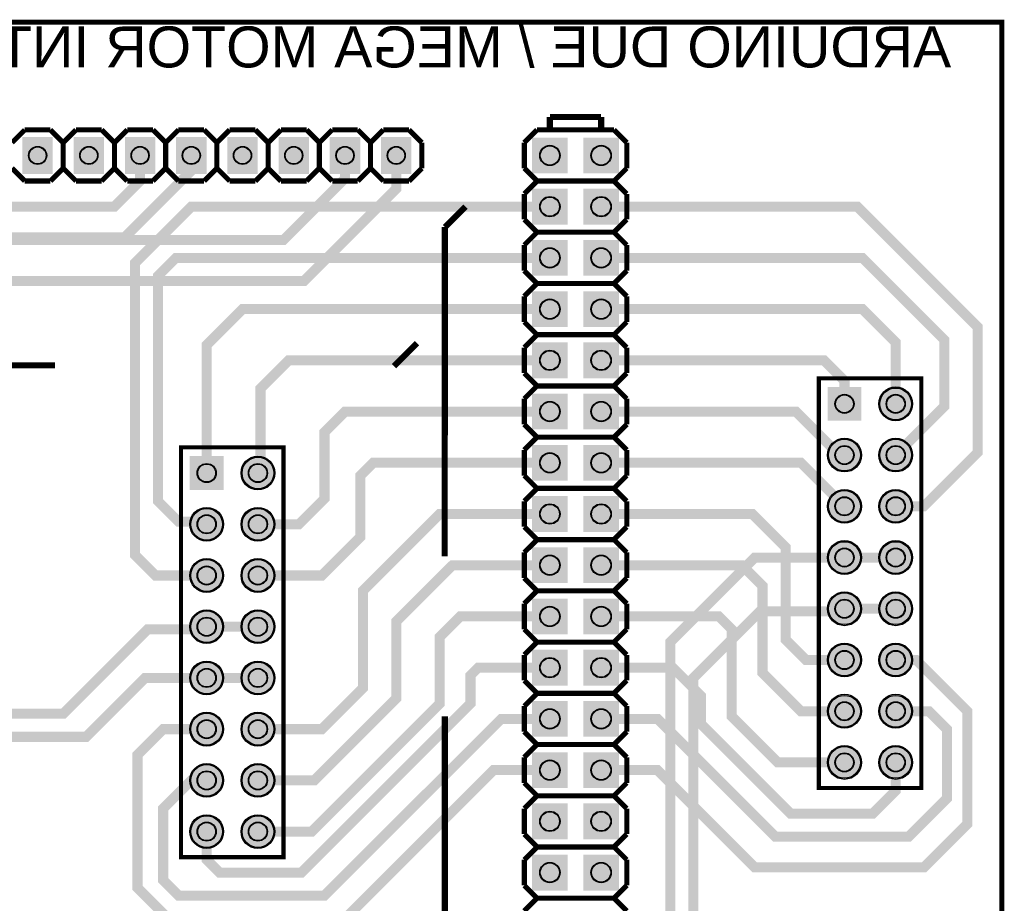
# Model space of a CAD drawing. Header units: millimetres. Extents: x 12 to 112, y -82 to -12.
# Tile 3 of 3: x 64 to 112, y -56 to -12. Entities that reach past the tile are written whole.
import ezdxf

# ---------------------------------------------------------------- set-up
doc = ezdxf.new("R2010")
doc.units = ezdxf.units.MM
for name, color, linetype, true_color in [('BoardOutline', 7, 'Continuous', 0xff00ff), ('BottomLayer', 7, 'Continuous', 0x0000ff), ('BottomSolderMaskLayer', 7, 'Continuous', 0xaa00ff), ('Multi-Layer', 7, 'Continuous', 0xc0c0c0), ('TopLayer', 7, 'Continuous', 0xff0000), ('TopSilkLayer', 7, 'Continuous', 0xffcc00), ('TopSolderMaskLayer', 7, 'Continuous', 0x800080)]:
    doc.layers.add(name, color=color, linetype=linetype, true_color=true_color)
doc.styles.get("Standard").update_dxf_attribs({"font": 'arial.ttf'})

msp = doc.modelspace()

# ---------------------------------------------------------------- hatches: boundary and pattern name
at = {"layer": 'BottomSolderMaskLayer'}
for points in [[(65.143, -17.882), (65.143, -19.71), (63.636, -19.71), (63.636, -17.882)], [(67.683, -17.882), (67.683, -19.71), (66.176, -19.71), (66.176, -17.882)], [(70.223, -17.882), (70.223, -19.71), (68.716, -19.71), (68.716, -17.882)], [(72.763, -17.882), (72.763, -19.71), (71.256, -19.71), (71.256, -17.882)], [(75.303, -17.882), (75.303, -19.71), (73.796, -19.71), (73.796, -17.882)], [(77.843, -17.882), (77.843, -19.71), (76.336, -19.71), (76.336, -17.882)], [(80.383, -17.882), (80.383, -19.71), (78.876, -19.71), (78.876, -17.882)], [(82.923, -17.882), (82.923, -19.71), (81.416, -19.71), (81.416, -17.882)], [(90.678, -17.907), (90.678, -19.685), (88.9, -19.685), (88.9, -17.907)], [(93.218, -17.907), (93.218, -19.685), (91.44, -19.685), (91.44, -17.907)], [(90.678, -20.447), (90.678, -22.225), (88.9, -22.225), (88.9, -20.447)], [(93.218, -20.447), (93.218, -22.225), (91.44, -22.225), (91.44, -20.447)], [(90.678, -22.987), (90.678, -24.765), (88.9, -24.765), (88.9, -22.987)], [(93.218, -22.987), (93.218, -24.765), (91.44, -24.765), (91.44, -22.987)], [(90.678, -25.527), (90.678, -27.305), (88.9, -27.305), (88.9, -25.527)], [(93.218, -25.527), (93.218, -27.305), (91.44, -27.305), (91.44, -25.527)], [(90.678, -28.067), (90.678, -29.845), (88.9, -29.845), (88.9, -28.067)], [(93.218, -28.067), (93.218, -29.845), (91.44, -29.845), (91.44, -28.067)], [(90.678, -30.607), (90.678, -32.385), (88.9, -32.385), (88.9, -30.607)], [(93.218, -30.607), (93.218, -32.385), (91.44, -32.385), (91.44, -30.607)], [(105.232, -30.277), (105.232, -31.953), (103.556, -31.953), (103.556, -30.277)], [(106.096, -31.115, 1), (107.772, -31.115, 1)], [(90.678, -33.147), (90.678, -34.925), (88.9, -34.925), (88.9, -33.147)], [(93.218, -33.147), (93.218, -34.925), (91.44, -34.925), (91.44, -33.147)], [(103.556, -33.655, 1), (105.232, -33.655, 1)], [(106.096, -33.655, 1), (107.772, -33.655, 1)], [(73.609, -33.706), (73.609, -35.382), (71.933, -35.382), (71.933, -33.706)], [(74.473, -34.544, 1), (76.149, -34.544, 1)], [(103.556, -36.195, 1), (105.232, -36.195, 1)], [(106.096, -36.195, 1), (107.772, -36.195, 1)], [(90.678, -35.687), (90.678, -37.465), (88.9, -37.465), (88.9, -35.687)], [(93.218, -35.687), (93.218, -37.465), (91.44, -37.465), (91.44, -35.687)], [(71.933, -37.084, 1), (73.609, -37.084, 1)], [(74.473, -37.084, 1), (76.149, -37.084, 1)], [(103.556, -38.735, 1), (105.232, -38.735, 1)], [(106.096, -38.735, 1), (107.772, -38.735, 1)], [(90.678, -38.227), (90.678, -40.005), (88.9, -40.005), (88.9, -38.227)], [(93.218, -38.227), (93.218, -40.005), (91.44, -40.005), (91.44, -38.227)], [(71.933, -39.624, 1), (73.609, -39.624, 1)], [(74.473, -39.624, 1), (76.149, -39.624, 1)], [(103.556, -41.275, 1), (105.232, -41.275, 1)], [(106.096, -41.275, 1), (107.772, -41.275, 1)], [(90.678, -40.767), (90.678, -42.545), (88.9, -42.545), (88.9, -40.767)], [(93.218, -40.767), (93.218, -42.545), (91.44, -42.545), (91.44, -40.767)], [(71.933, -42.164, 1), (73.609, -42.164, 1)], [(74.473, -42.164, 1), (76.149, -42.164, 1)], [(90.678, -43.307), (90.678, -45.085), (88.9, -45.085), (88.9, -43.307)], [(93.218, -43.307), (93.218, -45.085), (91.44, -45.085), (91.44, -43.307)], [(103.556, -43.815, 1), (105.232, -43.815, 1)], [(106.096, -43.815, 1), (107.772, -43.815, 1)], [(71.933, -44.704, 1), (73.609, -44.704, 1)], [(74.473, -44.704, 1), (76.149, -44.704, 1)], [(90.678, -45.847), (90.678, -47.625), (88.9, -47.625), (88.9, -45.847)], [(93.218, -45.847), (93.218, -47.625), (91.44, -47.625), (91.44, -45.847)], [(103.556, -46.355, 1), (105.232, -46.355, 1)], [(106.096, -46.355, 1), (107.772, -46.355, 1)], [(71.933, -47.244, 1), (73.609, -47.244, 1)], [(74.473, -47.244, 1), (76.149, -47.244, 1)], [(103.556, -48.895, 1), (105.232, -48.895, 1)], [(106.096, -48.895, 1), (107.772, -48.895, 1)], [(90.678, -48.387), (90.678, -50.165), (88.9, -50.165), (88.9, -48.387)], [(93.218, -48.387), (93.218, -50.165), (91.44, -50.165), (91.44, -48.387)], [(71.933, -49.784, 1), (73.609, -49.784, 1)], [(74.473, -49.784, 1), (76.149, -49.784, 1)], [(90.678, -50.927), (90.678, -52.705), (88.9, -52.705), (88.9, -50.927)], [(93.218, -50.927), (93.218, -52.705), (91.44, -52.705), (91.44, -50.927)], [(71.933, -52.324, 1), (73.609, -52.324, 1)], [(74.473, -52.324, 1), (76.149, -52.324, 1)], [(90.678, -53.467), (90.678, -55.245), (88.9, -55.245), (88.9, -53.467)], [(93.218, -53.467), (93.218, -55.245), (91.44, -55.245), (91.44, -53.467)]]:
    msp.add_hatch(color=256, dxfattribs=at).paths.add_polyline_path(points)
at = {"layer": 'Multi-Layer'}
for points in [[(65.1, -17.943), (65.1, -19.649), (63.678, -19.649), (63.678, -17.943)], [(67.64, -17.943), (67.64, -19.649), (66.218, -19.649), (66.218, -17.943)], [(70.18, -17.943), (70.18, -19.649), (68.758, -19.649), (68.758, -17.943)], [(72.72, -17.943), (72.72, -19.649), (71.298, -19.649), (71.298, -17.943)], [(75.26, -17.943), (75.26, -19.649), (73.838, -19.649), (73.838, -17.943)], [(77.8, -17.943), (77.8, -19.649), (76.378, -19.649), (76.378, -17.943)], [(80.34, -17.943), (80.34, -19.649), (78.918, -19.649), (78.918, -17.943)], [(82.88, -17.943), (82.88, -19.649), (81.458, -19.649), (81.458, -17.943)], [(90.627, -17.958), (90.627, -19.634), (88.951, -19.634), (88.951, -17.958)], [(93.167, -17.958), (93.167, -19.634), (91.491, -19.634), (91.491, -17.958)], [(90.627, -20.498), (90.627, -22.174), (88.951, -22.174), (88.951, -20.498)], [(93.167, -20.498), (93.167, -22.174), (91.491, -22.174), (91.491, -20.498)], [(90.627, -23.038), (90.627, -24.714), (88.951, -24.714), (88.951, -23.038)], [(93.167, -23.038), (93.167, -24.714), (91.491, -24.714), (91.491, -23.038)], [(90.627, -25.578), (90.627, -27.254), (88.951, -27.254), (88.951, -25.578)], [(93.167, -25.578), (93.167, -27.254), (91.491, -27.254), (91.491, -25.578)], [(90.627, -28.118), (90.627, -29.794), (88.951, -29.794), (88.951, -28.118)], [(93.167, -28.118), (93.167, -29.794), (91.491, -29.794), (91.491, -28.118)], [(90.627, -30.658), (90.627, -32.334), (88.951, -32.334), (88.951, -30.658)], [(93.167, -30.658), (93.167, -32.334), (91.491, -32.334), (91.491, -30.658)], [(105.182, -30.328), (105.182, -31.902), (103.607, -31.902), (103.607, -30.328)], [(106.147, -31.115, 1), (107.722, -31.115, 1)], [(103.607, -33.655, 1), (105.182, -33.655, 1)], [(106.147, -33.655, 1), (107.722, -33.655, 1)], [(90.627, -33.198), (90.627, -34.874), (88.951, -34.874), (88.951, -33.198)], [(93.167, -33.198), (93.167, -34.874), (91.491, -34.874), (91.491, -33.198)], [(73.559, -33.757), (73.559, -35.331), (71.984, -35.331), (71.984, -33.757)], [(74.524, -34.544, 1), (76.099, -34.544, 1)], [(103.607, -36.195, 1), (105.182, -36.195, 1)], [(106.147, -36.195, 1), (107.722, -36.195, 1)], [(90.627, -35.738), (90.627, -37.414), (88.951, -37.414), (88.951, -35.738)], [(93.167, -35.738), (93.167, -37.414), (91.491, -37.414), (91.491, -35.738)], [(71.984, -37.084, 1), (73.559, -37.084, 1)], [(74.524, -37.084, 1), (76.099, -37.084, 1)], [(103.607, -38.735, 1), (105.182, -38.735, 1)], [(106.147, -38.735, 1), (107.722, -38.735, 1)], [(90.627, -38.278), (90.627, -39.954), (88.951, -39.954), (88.951, -38.278)], [(93.167, -38.278), (93.167, -39.954), (91.491, -39.954), (91.491, -38.278)], [(71.984, -39.624, 1), (73.559, -39.624, 1)], [(74.524, -39.624, 1), (76.099, -39.624, 1)], [(103.607, -41.275, 1), (105.182, -41.275, 1)], [(106.147, -41.275, 1), (107.722, -41.275, 1)], [(90.627, -40.818), (90.627, -42.494), (88.951, -42.494), (88.951, -40.818)], [(93.167, -40.818), (93.167, -42.494), (91.491, -42.494), (91.491, -40.818)], [(71.984, -42.164, 1), (73.559, -42.164, 1)], [(74.524, -42.164, 1), (76.099, -42.164, 1)], [(90.627, -43.358), (90.627, -45.034), (88.951, -45.034), (88.951, -43.358)], [(93.167, -43.358), (93.167, -45.034), (91.491, -45.034), (91.491, -43.358)], [(103.607, -43.815, 1), (105.182, -43.815, 1)], [(106.147, -43.815, 1), (107.722, -43.815, 1)], [(71.984, -44.704, 1), (73.559, -44.704, 1)], [(74.524, -44.704, 1), (76.099, -44.704, 1)], [(103.607, -46.355, 1), (105.182, -46.355, 1)], [(106.147, -46.355, 1), (107.722, -46.355, 1)], [(90.627, -45.898), (90.627, -47.574), (88.951, -47.574), (88.951, -45.898)], [(93.167, -45.898), (93.167, -47.574), (91.491, -47.574), (91.491, -45.898)], [(71.984, -47.244, 1), (73.559, -47.244, 1)], [(74.524, -47.244, 1), (76.099, -47.244, 1)], [(103.607, -48.895, 1), (105.182, -48.895, 1)], [(106.147, -48.895, 1), (107.722, -48.895, 1)], [(90.627, -48.438), (90.627, -50.114), (88.951, -50.114), (88.951, -48.438)], [(93.167, -48.438), (93.167, -50.114), (91.491, -50.114), (91.491, -48.438)], [(71.984, -49.784, 1), (73.559, -49.784, 1)], [(74.524, -49.784, 1), (76.099, -49.784, 1)], [(90.627, -50.978), (90.627, -52.654), (88.951, -52.654), (88.951, -50.978)], [(93.167, -50.978), (93.167, -52.654), (91.491, -52.654), (91.491, -50.978)], [(71.984, -52.324, 1), (73.559, -52.324, 1)], [(74.524, -52.324, 1), (76.099, -52.324, 1)], [(90.627, -53.518), (90.627, -55.194), (88.951, -55.194), (88.951, -53.518)], [(93.167, -53.518), (93.167, -55.194), (91.491, -55.194), (91.491, -53.518)]]:
    msp.add_hatch(color=256, dxfattribs=at).paths.add_polyline_path(points)
at = {"layer": 'TopSolderMaskLayer'}
for points in [[(65.143, -17.882), (65.143, -19.71), (63.636, -19.71), (63.636, -17.882)], [(67.683, -17.882), (67.683, -19.71), (66.176, -19.71), (66.176, -17.882)], [(70.223, -17.882), (70.223, -19.71), (68.716, -19.71), (68.716, -17.882)], [(72.763, -17.882), (72.763, -19.71), (71.256, -19.71), (71.256, -17.882)], [(75.303, -17.882), (75.303, -19.71), (73.796, -19.71), (73.796, -17.882)], [(77.843, -17.882), (77.843, -19.71), (76.336, -19.71), (76.336, -17.882)], [(80.383, -17.882), (80.383, -19.71), (78.876, -19.71), (78.876, -17.882)], [(82.923, -17.882), (82.923, -19.71), (81.416, -19.71), (81.416, -17.882)], [(90.678, -17.907), (90.678, -19.685), (88.9, -19.685), (88.9, -17.907)], [(93.218, -17.907), (93.218, -19.685), (91.44, -19.685), (91.44, -17.907)], [(90.678, -20.447), (90.678, -22.225), (88.9, -22.225), (88.9, -20.447)], [(93.218, -20.447), (93.218, -22.225), (91.44, -22.225), (91.44, -20.447)], [(90.678, -22.987), (90.678, -24.765), (88.9, -24.765), (88.9, -22.987)], [(93.218, -22.987), (93.218, -24.765), (91.44, -24.765), (91.44, -22.987)], [(90.678, -25.527), (90.678, -27.305), (88.9, -27.305), (88.9, -25.527)], [(93.218, -25.527), (93.218, -27.305), (91.44, -27.305), (91.44, -25.527)], [(90.678, -28.067), (90.678, -29.845), (88.9, -29.845), (88.9, -28.067)], [(93.218, -28.067), (93.218, -29.845), (91.44, -29.845), (91.44, -28.067)], [(90.678, -30.607), (90.678, -32.385), (88.9, -32.385), (88.9, -30.607)], [(93.218, -30.607), (93.218, -32.385), (91.44, -32.385), (91.44, -30.607)], [(105.232, -30.277), (105.232, -31.953), (103.556, -31.953), (103.556, -30.277)], [(106.096, -31.115, 1), (107.772, -31.115, 1)], [(90.678, -33.147), (90.678, -34.925), (88.9, -34.925), (88.9, -33.147)], [(93.218, -33.147), (93.218, -34.925), (91.44, -34.925), (91.44, -33.147)], [(103.556, -33.655, 1), (105.232, -33.655, 1)], [(106.096, -33.655, 1), (107.772, -33.655, 1)], [(73.609, -33.706), (73.609, -35.382), (71.933, -35.382), (71.933, -33.706)], [(74.473, -34.544, 1), (76.149, -34.544, 1)], [(103.556, -36.195, 1), (105.232, -36.195, 1)], [(106.096, -36.195, 1), (107.772, -36.195, 1)], [(90.678, -35.687), (90.678, -37.465), (88.9, -37.465), (88.9, -35.687)], [(93.218, -35.687), (93.218, -37.465), (91.44, -37.465), (91.44, -35.687)], [(71.933, -37.084, 1), (73.609, -37.084, 1)], [(74.473, -37.084, 1), (76.149, -37.084, 1)], [(103.556, -38.735, 1), (105.232, -38.735, 1)], [(106.096, -38.735, 1), (107.772, -38.735, 1)], [(90.678, -38.227), (90.678, -40.005), (88.9, -40.005), (88.9, -38.227)], [(93.218, -38.227), (93.218, -40.005), (91.44, -40.005), (91.44, -38.227)], [(71.933, -39.624, 1), (73.609, -39.624, 1)], [(74.473, -39.624, 1), (76.149, -39.624, 1)], [(103.556, -41.275, 1), (105.232, -41.275, 1)], [(106.096, -41.275, 1), (107.772, -41.275, 1)], [(90.678, -40.767), (90.678, -42.545), (88.9, -42.545), (88.9, -40.767)], [(93.218, -40.767), (93.218, -42.545), (91.44, -42.545), (91.44, -40.767)], [(71.933, -42.164, 1), (73.609, -42.164, 1)], [(74.473, -42.164, 1), (76.149, -42.164, 1)], [(90.678, -43.307), (90.678, -45.085), (88.9, -45.085), (88.9, -43.307)], [(93.218, -43.307), (93.218, -45.085), (91.44, -45.085), (91.44, -43.307)], [(103.556, -43.815, 1), (105.232, -43.815, 1)], [(106.096, -43.815, 1), (107.772, -43.815, 1)], [(71.933, -44.704, 1), (73.609, -44.704, 1)], [(74.473, -44.704, 1), (76.149, -44.704, 1)], [(90.678, -45.847), (90.678, -47.625), (88.9, -47.625), (88.9, -45.847)], [(93.218, -45.847), (93.218, -47.625), (91.44, -47.625), (91.44, -45.847)], [(103.556, -46.355, 1), (105.232, -46.355, 1)], [(106.096, -46.355, 1), (107.772, -46.355, 1)], [(71.933, -47.244, 1), (73.609, -47.244, 1)], [(74.473, -47.244, 1), (76.149, -47.244, 1)], [(103.556, -48.895, 1), (105.232, -48.895, 1)], [(106.096, -48.895, 1), (107.772, -48.895, 1)], [(90.678, -48.387), (90.678, -50.165), (88.9, -50.165), (88.9, -48.387)], [(93.218, -48.387), (93.218, -50.165), (91.44, -50.165), (91.44, -48.387)], [(71.933, -49.784, 1), (73.609, -49.784, 1)], [(74.473, -49.784, 1), (76.149, -49.784, 1)], [(90.678, -50.927), (90.678, -52.705), (88.9, -52.705), (88.9, -50.927)], [(93.218, -50.927), (93.218, -52.705), (91.44, -52.705), (91.44, -50.927)], [(71.933, -52.324, 1), (73.609, -52.324, 1)], [(74.473, -52.324, 1), (76.149, -52.324, 1)], [(90.678, -53.467), (90.678, -55.245), (88.9, -55.245), (88.9, -53.467)], [(93.218, -53.467), (93.218, -55.245), (91.44, -55.245), (91.44, -53.467)]]:
    msp.add_hatch(color=256, dxfattribs=at).paths.add_polyline_path(points)

# ---------------------------------------------------------------- linework, layer by layer
at = {"layer": 'BoardOutline', "const_width": 0.254}
msp.add_lwpolyline([(12.192, -12.192), (112.192, -12.192), (112.192, -82.192), (12.192, -82.192), (12.192, -12.192)], close=True, dxfattribs=at)
at = {"layer": 'BottomLayer', "const_width": 0.5}
for points in [[(79.629, -18.796), (79.629, -19.939), (76.581, -22.987), (56.769, -22.987), (52.705, -27.051), (52.705, -33.274)], [(55.245, -33.274), (55.245, -27.305), (57.531, -25.019), (77.597, -25.019), (82.169, -20.447), (82.169, -18.796)], [(93.98, -73.66), (93.98, -65.405), (95.758, -63.627), (95.758, -42.926), (99.949, -38.735), (104.394, -38.735)], [(90.551, -76.708), (94.488, -76.708), (95.377, -75.819), (95.377, -65.405), (96.901, -63.881), (96.901, -44.704), (100.203, -41.402), (104.267, -41.402), (104.394, -41.275)]]:
    msp.add_lwpolyline(points, dxfattribs=at)
at = {"layer": 'BottomSolderMaskLayer'}
for centre, radius in [((64.389, -18.796), 0.449), ((66.929, -18.796), 0.449), ((69.469, -18.796), 0.449), ((72.009, -18.796), 0.449), ((74.549, -18.796), 0.449), ((77.089, -18.796), 0.449), ((79.629, -18.796), 0.449), ((82.169, -18.796), 0.449), ((89.789, -18.796), 0.504), ((92.329, -18.796), 0.504), ((89.789, -21.336), 0.504), ((92.329, -21.336), 0.504), ((89.789, -23.876), 0.504), ((92.329, -23.876), 0.504), ((89.789, -26.416), 0.504), ((92.329, -26.416), 0.504), ((89.789, -28.956), 0.504), ((92.329, -28.956), 0.504), ((104.394, -31.115), 0.473), ((106.934, -31.115), 0.838), ((106.934, -31.115), 0.473), ((89.789, -31.496), 0.504), ((92.329, -31.496), 0.504), ((104.394, -33.655), 0.838), ((104.394, -33.655), 0.473), ((106.934, -33.655), 0.838), ((106.934, -33.655), 0.473), ((89.789, -34.036), 0.504), ((92.329, -34.036), 0.504), ((72.771, -34.544), 0.473), ((75.311, -34.544), 0.838), ((75.311, -34.544), 0.473), ((104.394, -36.195), 0.838), ((106.934, -36.195), 0.838), ((89.789, -36.576), 0.504), ((92.329, -36.576), 0.504), ((104.394, -36.195), 0.473), ((106.934, -36.195), 0.473), ((72.771, -37.084), 0.838), ((72.771, -37.084), 0.473), ((75.311, -37.084), 0.838), ((75.311, -37.084), 0.473), ((104.394, -38.735), 0.838), ((106.934, -38.735), 0.838), ((104.394, -38.735), 0.473), ((106.934, -38.735), 0.473), ((72.771, -39.624), 0.838), ((75.311, -39.624), 0.838), ((89.789, -39.116), 0.504), ((92.329, -39.116), 0.504), ((72.771, -39.624), 0.473), ((75.311, -39.624), 0.473), ((104.394, -41.275), 0.838), ((106.934, -41.275), 0.838), ((104.394, -41.275), 0.473), ((106.934, -41.275), 0.473), ((72.771, -42.164), 0.838), ((75.311, -42.164), 0.838), ((89.789, -41.656), 0.504), ((92.329, -41.656), 0.504), ((72.771, -42.164), 0.473), ((75.311, -42.164), 0.473), ((104.394, -43.815), 0.838), ((104.394, -43.815), 0.473), ((106.934, -43.815), 0.838), ((106.934, -43.815), 0.473), ((72.771, -44.704), 0.838), ((75.311, -44.704), 0.838), ((89.789, -44.196), 0.504), ((92.329, -44.196), 0.504), ((72.771, -44.704), 0.473), ((75.311, -44.704), 0.473), ((104.394, -46.355), 0.838), ((104.394, -46.355), 0.473), ((106.934, -46.355), 0.838), ((106.934, -46.355), 0.473), ((89.789, -46.736), 0.504), ((92.329, -46.736), 0.504), ((72.771, -47.244), 0.838), ((72.771, -47.244), 0.473), ((75.311, -47.244), 0.838), ((75.311, -47.244), 0.473), ((104.394, -48.895), 0.838), ((106.934, -48.895), 0.838), ((89.789, -49.276), 0.504), ((92.329, -49.276), 0.504), ((104.394, -48.895), 0.473), ((106.934, -48.895), 0.473), ((72.771, -49.784), 0.838), ((75.311, -49.784), 0.838), ((72.771, -49.784), 0.473), ((75.311, -49.784), 0.473), ((72.771, -52.324), 0.838), ((75.311, -52.324), 0.838), ((89.789, -51.816), 0.504), ((92.329, -51.816), 0.504), ((72.771, -52.324), 0.473), ((75.311, -52.324), 0.473), ((89.789, -54.356), 0.504), ((92.329, -54.356), 0.504)]:
    msp.add_circle(centre, radius, dxfattribs=at)
at = {"layer": 'Multi-Layer'}
for centre, radius in [((64.389, -18.796), 0.424), ((66.929, -18.796), 0.424), ((69.469, -18.796), 0.424), ((72.009, -18.796), 0.424), ((74.549, -18.796), 0.424), ((77.089, -18.796), 0.424), ((79.629, -18.796), 0.424), ((82.169, -18.796), 0.424), ((89.789, -18.796), 0.475), ((92.329, -18.796), 0.475), ((89.789, -21.336), 0.475), ((92.329, -21.336), 0.475), ((89.789, -23.876), 0.475), ((92.329, -23.876), 0.475), ((89.789, -26.416), 0.475), ((92.329, -26.416), 0.475), ((89.789, -28.956), 0.475), ((92.329, -28.956), 0.475), ((104.394, -31.115), 0.445), ((106.934, -31.115), 0.787), ((106.934, -31.115), 0.445), ((89.789, -31.496), 0.475), ((92.329, -31.496), 0.475), ((104.394, -33.655), 0.787), ((106.934, -33.655), 0.787), ((89.789, -34.036), 0.475), ((92.329, -34.036), 0.475), ((104.394, -33.655), 0.445), ((106.934, -33.655), 0.445), ((72.771, -34.544), 0.445), ((75.311, -34.544), 0.787), ((75.311, -34.544), 0.445), ((104.394, -36.195), 0.787), ((106.934, -36.195), 0.787), ((89.789, -36.576), 0.475), ((92.329, -36.576), 0.475), ((104.394, -36.195), 0.445), ((106.934, -36.195), 0.445), ((72.771, -37.084), 0.787), ((75.311, -37.084), 0.787), ((72.771, -37.084), 0.445), ((75.311, -37.084), 0.445), ((104.394, -38.735), 0.787), ((106.934, -38.735), 0.787), ((104.394, -38.735), 0.445), ((106.934, -38.735), 0.445), ((72.771, -39.624), 0.787), ((75.311, -39.624), 0.787), ((89.789, -39.116), 0.475), ((92.329, -39.116), 0.475), ((72.771, -39.624), 0.445), ((75.311, -39.624), 0.445), ((104.394, -41.275), 0.787), ((106.934, -41.275), 0.787), ((104.394, -41.275), 0.445), ((106.934, -41.275), 0.445), ((72.771, -42.164), 0.787), ((75.311, -42.164), 0.787), ((89.789, -41.656), 0.475), ((92.329, -41.656), 0.475), ((72.771, -42.164), 0.445), ((75.311, -42.164), 0.445), ((104.394, -43.815), 0.787), ((104.394, -43.815), 0.445), ((106.934, -43.815), 0.787), ((106.934, -43.815), 0.445), ((72.771, -44.704), 0.787), ((75.311, -44.704), 0.787), ((89.789, -44.196), 0.475), ((92.329, -44.196), 0.475), ((72.771, -44.704), 0.445), ((75.311, -44.704), 0.445), ((104.394, -46.355), 0.787), ((106.934, -46.355), 0.787), ((89.789, -46.736), 0.475), ((92.329, -46.736), 0.475), ((104.394, -46.355), 0.445), ((106.934, -46.355), 0.445), ((72.771, -47.244), 0.787), ((72.771, -47.244), 0.445), ((75.311, -47.244), 0.787), ((75.311, -47.244), 0.445), ((104.394, -48.895), 0.787), ((106.934, -48.895), 0.787), ((89.789, -49.276), 0.475), ((92.329, -49.276), 0.475), ((104.394, -48.895), 0.445), ((106.934, -48.895), 0.445), ((72.771, -49.784), 0.787), ((75.311, -49.784), 0.787), ((72.771, -49.784), 0.445), ((75.311, -49.784), 0.445), ((72.771, -52.324), 0.787), ((75.311, -52.324), 0.787), ((89.789, -51.816), 0.475), ((92.329, -51.816), 0.475), ((72.771, -52.324), 0.445), ((75.311, -52.324), 0.445), ((89.789, -54.356), 0.475), ((92.329, -54.356), 0.475)]:
    msp.add_circle(centre, radius, dxfattribs=at)
at = {"layer": 'TopLayer', "const_width": 0.5}
for points in [[(69.469, -18.796), (69.469, -20.066), (68.199, -21.336), (52.324, -21.336), (47.625, -26.035), (47.625, -33.274)], [(50.165, -33.274), (50.165, -25.781), (53.086, -22.86), (68.707, -22.86), (71.882, -19.685), (72.009, -19.558), (72.009, -18.796)], [(89.789, -21.336), (72.009, -21.336), (69.215, -24.13), (69.215, -38.608), (70.231, -39.624), (72.771, -39.624)], [(106.934, -36.195), (108.331, -36.195), (110.998, -33.528), (110.998, -27.305), (105.029, -21.336), (92.329, -21.336)], [(89.789, -23.876), (71.247, -23.876), (70.358, -24.765), (70.358, -35.941), (71.374, -36.957), (72.644, -36.957), (72.771, -37.084)], [(92.329, -23.876), (105.283, -23.876), (109.347, -27.94), (109.347, -31.242), (106.934, -33.655)], [(89.789, -26.416), (74.549, -26.416), (72.771, -28.194), (72.771, -34.544)], [(106.934, -31.115), (106.934, -28.067), (105.41, -26.543), (105.283, -26.416), (92.329, -26.416)], [(89.789, -28.956), (76.835, -28.956), (75.438, -30.353), (75.438, -34.417), (75.311, -34.544)], [(92.329, -28.956), (103.378, -28.956), (104.394, -29.972), (104.394, -31.115)], [(75.311, -37.084), (77.343, -37.084), (78.613, -35.814), (78.613, -32.512), (79.629, -31.496), (89.789, -31.496)], [(104.394, -33.655), (104.14, -33.655), (101.981, -31.496), (92.329, -31.496)], [(89.789, -34.036), (81.026, -34.036), (80.391, -34.671), (80.391, -37.719), (78.486, -39.624), (75.311, -39.624)], [(92.329, -34.036), (102.235, -34.036), (104.394, -36.195)], [(89.789, -36.576), (84.328, -36.576), (80.518, -40.386), (80.518, -45.212), (78.486, -47.244), (75.311, -47.244)], [(92.329, -36.576), (99.822, -36.576), (101.473, -38.227), (101.473, -42.799), (102.489, -43.815), (104.394, -43.815)], [(106.934, -38.735), (104.394, -38.735)], [(75.311, -49.784), (78.105, -49.784), (82.169, -45.72), (82.169, -41.91), (84.836, -39.243), (84.963, -39.116), (89.789, -39.116)], [(104.394, -46.355), (102.235, -46.355), (100.33, -44.45), (100.33, -40.132), (99.314, -39.116), (92.329, -39.116)], [(89.789, -41.656), (85.344, -41.656), (84.328, -42.672), (84.328, -45.974), (77.978, -52.324), (75.311, -52.324)], [(92.329, -41.656), (98.171, -41.656), (98.806, -42.291), (98.806, -46.609), (101.092, -48.895), (104.394, -48.895)], [(106.934, -41.275), (104.394, -41.275)], [(33.909, -67.056), (33.909, -54.356), (41.783, -46.482), (65.659, -46.482), (69.85, -42.291), (72.644, -42.291), (72.771, -42.164)], [(72.771, -42.164), (75.311, -42.164)], [(106.934, -43.815), (107.95, -43.815), (110.49, -46.355), (110.49, -51.943), (108.331, -54.102), (99.949, -54.102), (95.123, -49.276), (92.329, -49.276)], [(89.789, -44.196), (86.233, -44.196), (85.852, -44.577), (85.852, -45.974), (77.47, -54.356), (73.406, -54.356), (72.771, -53.721), (72.771, -52.324)], [(106.934, -48.895), (106.934, -50.292), (105.791, -51.435), (101.727, -51.435), (97.282, -46.99), (97.282, -45.593), (95.885, -44.196), (92.329, -44.196)], [(72.771, -44.704), (69.723, -44.704), (66.802, -47.625), (43.688, -47.625), (36.576, -54.737), (36.449, -54.864), (36.449, -67.056)], [(72.771, -44.704), (75.311, -44.704)], [(92.329, -46.736), (95.123, -46.736), (95.885, -47.498), (100.965, -52.578), (107.569, -52.578), (109.474, -50.673), (109.474, -47.244), (108.585, -46.355), (106.934, -46.355)], [(72.771, -49.784), (72.009, -49.784), (70.612, -51.181), (70.612, -54.737), (71.374, -55.499), (78.613, -55.499), (87.376, -46.736), (89.789, -46.736)], [(89.789, -49.276), (86.995, -49.276), (84.582, -51.689), (79.756, -56.515), (70.739, -56.515), (69.342, -55.118), (69.342, -48.514), (70.612, -47.244), (72.771, -47.244)]]:
    msp.add_lwpolyline(points, dxfattribs=at)
at = {"layer": 'TopSilkLayer'}
for points, const_width in [([(89.789, -17.526), (89.789, -16.891)], 0.305), ([(89.789, -16.891), (92.329, -16.891)], 0.305), ([(92.329, -16.891), (92.329, -17.526)], 0.305), ([(63.119, -18.161), (63.754, -17.526)], 0.254), ([(63.754, -17.526), (65.024, -17.526)], 0.254), ([(65.659, -18.161), (65.024, -17.526)], 0.254), ([(65.659, -18.161), (66.294, -17.526)], 0.254), ([(66.294, -17.526), (67.564, -17.526)], 0.254), ([(68.199, -18.161), (67.564, -17.526)], 0.254), ([(68.199, -18.161), (68.834, -17.526)], 0.254), ([(68.834, -17.526), (70.104, -17.526)], 0.254), ([(70.104, -17.526), (70.739, -18.161)], 0.254), ([(70.739, -18.161), (71.374, -17.526)], 0.254), ([(71.374, -17.526), (72.644, -17.526)], 0.254), ([(72.644, -17.526), (73.279, -18.161)], 0.254), ([(73.279, -18.161), (73.914, -17.526)], 0.254), ([(73.914, -17.526), (75.184, -17.526)], 0.254), ([(75.819, -18.161), (75.184, -17.526)], 0.254), ([(75.819, -18.161), (76.454, -17.526)], 0.254), ([(76.454, -17.526), (77.724, -17.526)], 0.254), ([(77.724, -17.526), (78.359, -18.161)], 0.254), ([(78.359, -18.161), (78.994, -17.526)], 0.254), ([(78.994, -17.526), (80.264, -17.526)], 0.254), ([(80.264, -17.526), (80.899, -18.161)], 0.254), ([(80.899, -18.161), (81.534, -17.526)], 0.254), ([(81.534, -17.526), (82.804, -17.526)], 0.254), ([(83.439, -18.161), (82.804, -17.526)], 0.254), ([(89.154, -17.526), (88.519, -18.161)], 0.254), ([(89.154, -17.526), (92.964, -17.526)], 0.254), ([(92.964, -17.526), (93.599, -18.161)], 0.254), ([(65.659, -19.431), (65.659, -18.161)], 0.254), ([(68.199, -19.431), (68.199, -18.161)], 0.254), ([(70.739, -19.431), (70.739, -18.161)], 0.254), ([(73.279, -19.431), (73.279, -18.161)], 0.254), ([(75.819, -19.431), (75.819, -18.161)], 0.254), ([(78.359, -19.431), (78.359, -18.161)], 0.254), ([(80.899, -19.431), (80.899, -18.161)], 0.254), ([(83.439, -19.431), (83.439, -18.161)], 0.254), ([(88.519, -18.161), (88.519, -19.431)], 0.254), ([(93.599, -18.161), (93.599, -19.431)], 0.254), ([(63.754, -20.066), (63.119, -19.431)], 0.254), ([(65.024, -20.066), (65.659, -19.431)], 0.254), ([(66.294, -20.066), (65.659, -19.431)], 0.254), ([(67.564, -20.066), (68.199, -19.431)], 0.254), ([(68.834, -20.066), (68.199, -19.431)], 0.254), ([(70.739, -19.431), (70.104, -20.066)], 0.254), ([(71.374, -20.066), (70.739, -19.431)], 0.254), ([(73.279, -19.431), (72.644, -20.066)], 0.254), ([(73.914, -20.066), (73.279, -19.431)], 0.254), ([(75.184, -20.066), (75.819, -19.431)], 0.254), ([(76.454, -20.066), (75.819, -19.431)], 0.254), ([(78.359, -19.431), (77.724, -20.066)], 0.254), ([(78.994, -20.066), (78.359, -19.431)], 0.254), ([(80.899, -19.431), (80.264, -20.066)], 0.254), ([(81.534, -20.066), (80.899, -19.431)], 0.254), ([(82.804, -20.066), (83.439, -19.431)], 0.254), ([(88.519, -19.431), (89.154, -20.066)], 0.254), ([(93.599, -19.431), (92.964, -20.066)], 0.254), ([(65.024, -20.066), (63.754, -20.066)], 0.254), ([(67.564, -20.066), (66.294, -20.066)], 0.254), ([(70.104, -20.066), (68.834, -20.066)], 0.254), ([(72.644, -20.066), (71.374, -20.066)], 0.254), ([(75.184, -20.066), (73.914, -20.066)], 0.254), ([(77.724, -20.066), (76.454, -20.066)], 0.254), ([(80.264, -20.066), (78.994, -20.066)], 0.254), ([(82.804, -20.066), (81.534, -20.066)], 0.254), ([(89.154, -20.066), (88.519, -20.701)], 0.254), ([(92.964, -20.066), (89.154, -20.066)], 0.254), ([(92.964, -20.066), (93.599, -20.701)], 0.254), ([(88.519, -20.701), (88.519, -21.971)], 0.254), ([(93.599, -20.701), (93.599, -21.971)], 0.254), ([(84.582, -22.352), (85.598, -21.336)], 0.305), ([(88.519, -21.971), (89.154, -22.606)], 0.254), ([(93.599, -21.971), (92.964, -22.606)], 0.254), ([(84.572, -38.677), (84.582, -22.352)], 0.305), ([(89.154, -22.606), (88.519, -23.241)], 0.254), ([(92.964, -22.606), (89.154, -22.606)], 0.254), ([(92.964, -22.606), (93.599, -23.241)], 0.254), ([(88.519, -23.241), (88.519, -24.511)], 0.254), ([(93.599, -23.241), (93.599, -24.511)], 0.254), ([(88.519, -24.511), (89.154, -25.146)], 0.254), ([(93.599, -24.511), (92.964, -25.146)], 0.254), ([(89.154, -25.146), (88.519, -25.781)], 0.254), ([(92.964, -25.146), (89.154, -25.146)], 0.254), ([(92.964, -25.146), (93.599, -25.781)], 0.254), ([(88.519, -25.781), (88.519, -27.051)], 0.254), ([(93.599, -25.781), (93.599, -27.051)], 0.254), ([(88.519, -27.051), (89.154, -27.686)], 0.254), ([(93.599, -27.051), (92.964, -27.686)], 0.254), ([(89.154, -27.686), (88.519, -28.321)], 0.254), ([(92.964, -27.686), (89.154, -27.686)], 0.254), ([(92.964, -27.686), (93.599, -28.321)], 0.254), ([(82.057, -29.248), (83.2, -28.105)], 0.305), ([(88.519, -28.321), (88.519, -29.591)], 0.254), ([(93.599, -28.321), (93.599, -29.591)], 0.254), ([(57.127, -29.202), (65.258, -29.205)], 0.305), ([(88.519, -29.591), (89.154, -30.226)], 0.254), ([(93.599, -29.591), (92.964, -30.226)], 0.254), ([(89.154, -30.226), (88.519, -30.861)], 0.254), ([(92.964, -30.226), (89.154, -30.226)], 0.254), ([(92.964, -30.226), (93.599, -30.861)], 0.254), ([(88.519, -30.861), (88.519, -32.131)], 0.254), ([(93.599, -30.861), (93.599, -32.131)], 0.254), ([(88.519, -32.131), (89.154, -32.766)], 0.254), ([(93.599, -32.131), (92.964, -32.766)], 0.254), ([(89.154, -32.766), (88.519, -33.401)], 0.254), ([(92.964, -32.766), (89.154, -32.766)], 0.254), ([(92.964, -32.766), (93.599, -33.401)], 0.254), ([(88.519, -34.671), (88.519, -33.401)], 0.254), ([(93.599, -33.401), (93.599, -34.671)], 0.254), ([(89.154, -35.306), (88.519, -34.671)], 0.254), ([(93.599, -34.671), (92.964, -35.306)], 0.254), ([(89.154, -35.306), (88.519, -35.941)], 0.254), ([(92.964, -35.306), (89.154, -35.306)], 0.254), ([(92.964, -35.306), (93.599, -35.941)], 0.254), ([(88.519, -37.211), (88.519, -35.941)], 0.254), ([(93.599, -35.941), (93.599, -37.211)], 0.254), ([(89.154, -37.846), (88.519, -37.211)], 0.254), ([(93.599, -37.211), (92.964, -37.846)], 0.254), ([(89.154, -37.846), (88.519, -38.481)], 0.254), ([(92.964, -37.846), (89.154, -37.846)], 0.254), ([(92.964, -37.846), (93.599, -38.481)], 0.254), ([(88.519, -39.751), (88.519, -38.481)], 0.254), ([(93.599, -38.481), (93.599, -39.751)], 0.254), ([(89.154, -40.386), (88.519, -39.751)], 0.254), ([(93.599, -39.751), (92.964, -40.386)], 0.254), ([(89.154, -40.386), (88.519, -41.021)], 0.254), ([(92.964, -40.386), (89.154, -40.386)], 0.254), ([(92.964, -40.386), (93.599, -41.021)], 0.254), ([(88.519, -42.291), (88.519, -41.021)], 0.254), ([(93.599, -41.021), (93.599, -42.291)], 0.254), ([(89.154, -42.926), (88.519, -42.291)], 0.254), ([(93.599, -42.291), (92.964, -42.926)], 0.254), ([(89.154, -42.926), (88.519, -43.561)], 0.254), ([(92.964, -42.926), (89.154, -42.926)], 0.254), ([(92.964, -42.926), (93.599, -43.561)], 0.254), ([(88.519, -44.831), (88.519, -43.561)], 0.254), ([(93.599, -43.561), (93.599, -44.831)], 0.254), ([(89.154, -45.466), (88.519, -44.831)], 0.254), ([(93.599, -44.831), (92.964, -45.466)], 0.254), ([(89.154, -45.466), (88.519, -46.101)], 0.254), ([(92.964, -45.466), (89.154, -45.466)], 0.254), ([(92.964, -45.466), (93.599, -46.101)], 0.254), ([(88.519, -47.371), (88.519, -46.101)], 0.254), ([(93.599, -46.101), (93.599, -47.371)], 0.254), ([(84.582, -46.609), (84.582, -58.293)], 0.305), ([(89.154, -48.006), (88.519, -47.371)], 0.254), ([(92.964, -48.006), (93.599, -47.371)], 0.254), ([(89.154, -48.006), (88.519, -48.641)], 0.254), ([(92.964, -48.006), (89.154, -48.006)], 0.254), ([(92.964, -48.006), (93.599, -48.641)], 0.254), ([(88.519, -49.911), (88.519, -48.641)], 0.254), ([(93.599, -49.911), (93.599, -48.641)], 0.254), ([(89.154, -50.546), (88.519, -49.911)], 0.254), ([(93.599, -49.911), (92.964, -50.546)], 0.254), ([(89.154, -50.546), (88.519, -51.181)], 0.254), ([(92.964, -50.546), (89.154, -50.546)], 0.254), ([(92.964, -50.546), (93.599, -51.181)], 0.254), ([(88.519, -52.451), (88.519, -51.181)], 0.254), ([(93.599, -52.451), (93.599, -51.181)], 0.254), ([(89.154, -53.086), (88.519, -52.451)], 0.254), ([(93.599, -52.451), (92.964, -53.086)], 0.254), ([(88.519, -53.721), (89.154, -53.086)], 0.254), ([(92.964, -53.086), (89.154, -53.086)], 0.254), ([(92.964, -53.086), (93.599, -53.721)], 0.254), ([(88.519, -53.721), (88.519, -54.991)], 0.254), ([(93.599, -54.991), (93.599, -53.721)], 0.254), ([(89.154, -55.626), (88.519, -54.991)], 0.254), ([(93.599, -54.991), (92.964, -55.626)], 0.254), ([(88.519, -56.261), (89.154, -55.626)], 0.254), ([(92.964, -55.626), (89.154, -55.626)], 0.254), ([(92.964, -55.626), (93.599, -56.261)], 0.254)]:
    msp.add_lwpolyline(points, dxfattribs=dict(at, const_width=const_width))
at = {"layer": 'TopSilkLayer', "const_width": 0.203}
for points in [[(103.124, -29.845), (103.124, -50.165), (108.204, -50.165), (108.204, -29.845), (103.124, -29.845)], [(71.501, -33.274), (71.501, -53.594), (76.581, -53.594), (76.581, -33.274), (71.501, -33.274)]]:
    msp.add_lwpolyline(points, close=True, dxfattribs=at)
at = {"layer": 'TopSolderMaskLayer'}
for centre, radius in [((64.389, -18.796), 0.449), ((66.929, -18.796), 0.449), ((69.469, -18.796), 0.449), ((72.009, -18.796), 0.449), ((74.549, -18.796), 0.449), ((77.089, -18.796), 0.449), ((79.629, -18.796), 0.449), ((82.169, -18.796), 0.449), ((89.789, -18.796), 0.504), ((92.329, -18.796), 0.504), ((89.789, -21.336), 0.504), ((92.329, -21.336), 0.504), ((89.789, -23.876), 0.504), ((92.329, -23.876), 0.504), ((89.789, -26.416), 0.504), ((92.329, -26.416), 0.504), ((89.789, -28.956), 0.504), ((92.329, -28.956), 0.504), ((104.394, -31.115), 0.473), ((106.934, -31.115), 0.838), ((106.934, -31.115), 0.473), ((89.789, -31.496), 0.504), ((92.329, -31.496), 0.504), ((104.394, -33.655), 0.838), ((104.394, -33.655), 0.473), ((106.934, -33.655), 0.838), ((106.934, -33.655), 0.473), ((89.789, -34.036), 0.504), ((92.329, -34.036), 0.504), ((72.771, -34.544), 0.473), ((75.311, -34.544), 0.838), ((75.311, -34.544), 0.473), ((104.394, -36.195), 0.838), ((106.934, -36.195), 0.838), ((89.789, -36.576), 0.504), ((92.329, -36.576), 0.504), ((104.394, -36.195), 0.473), ((106.934, -36.195), 0.473), ((72.771, -37.084), 0.838), ((72.771, -37.084), 0.473), ((75.311, -37.084), 0.838), ((75.311, -37.084), 0.473), ((104.394, -38.735), 0.838), ((106.934, -38.735), 0.838), ((104.394, -38.735), 0.473), ((106.934, -38.735), 0.473), ((72.771, -39.624), 0.838), ((75.311, -39.624), 0.838), ((89.789, -39.116), 0.504), ((92.329, -39.116), 0.504), ((72.771, -39.624), 0.473), ((75.311, -39.624), 0.473), ((104.394, -41.275), 0.838), ((106.934, -41.275), 0.838), ((104.394, -41.275), 0.473), ((106.934, -41.275), 0.473), ((72.771, -42.164), 0.838), ((75.311, -42.164), 0.838), ((89.789, -41.656), 0.504), ((92.329, -41.656), 0.504), ((72.771, -42.164), 0.473), ((75.311, -42.164), 0.473), ((104.394, -43.815), 0.838), ((104.394, -43.815), 0.473), ((106.934, -43.815), 0.838), ((106.934, -43.815), 0.473), ((72.771, -44.704), 0.838), ((75.311, -44.704), 0.838), ((89.789, -44.196), 0.504), ((92.329, -44.196), 0.504), ((72.771, -44.704), 0.473), ((75.311, -44.704), 0.473), ((104.394, -46.355), 0.838), ((104.394, -46.355), 0.473), ((106.934, -46.355), 0.838), ((106.934, -46.355), 0.473), ((89.789, -46.736), 0.504), ((92.329, -46.736), 0.504), ((72.771, -47.244), 0.838), ((72.771, -47.244), 0.473), ((75.311, -47.244), 0.838), ((75.311, -47.244), 0.473), ((104.394, -48.895), 0.838), ((106.934, -48.895), 0.838), ((89.789, -49.276), 0.504), ((92.329, -49.276), 0.504), ((104.394, -48.895), 0.473), ((106.934, -48.895), 0.473), ((72.771, -49.784), 0.838), ((75.311, -49.784), 0.838), ((72.771, -49.784), 0.473), ((75.311, -49.784), 0.473), ((72.771, -52.324), 0.838), ((75.311, -52.324), 0.838), ((89.789, -51.816), 0.504), ((92.329, -51.816), 0.504), ((72.771, -52.324), 0.473), ((75.311, -52.324), 0.473), ((89.789, -54.356), 0.504), ((92.329, -54.356), 0.504)]:
    msp.add_circle(centre, radius, dxfattribs=at)

# ---------------------------------------------------------------- texts
at = {"layer": 'BottomSilkLayer', "text_generation_flag": 2}
msp.add_text('ARDUINO DUE / MEGA MOTOR INTERFACE', height=2.032, dxfattribs=at).set_placement((109.687, -14.432))

doc.saveas('drawing.dxf')
